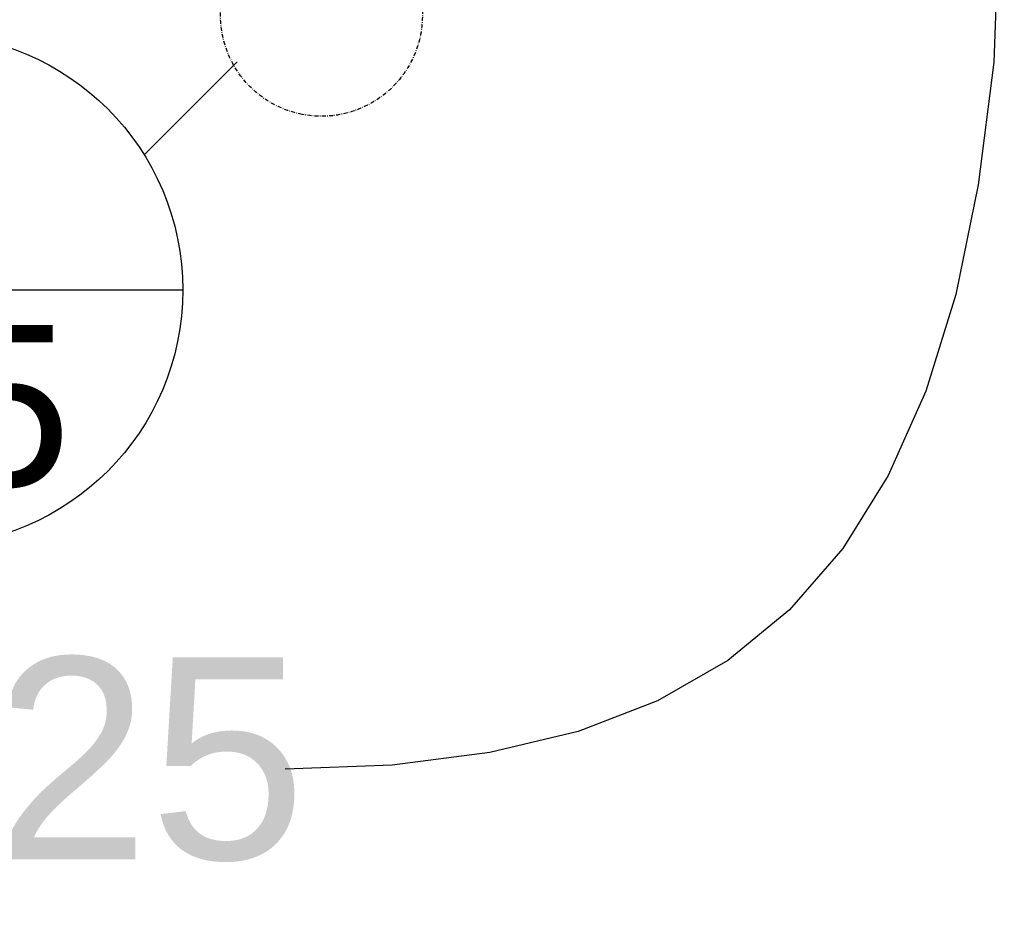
# Model space of a CAD drawing. Header units: millimetres. Extents: x -28017 to 3863, y -4271 to 20239.
# Tile 46 of 105: x -16007 to -15398, y -537 to 28. Entities that reach past the tile are written whole.
import ezdxf

# ---------------------------------------------------------------- set-up
doc = ezdxf.new("R2010")
doc.units = ezdxf.units.MM
doc.header["$MEASUREMENT"] = 0
doc.linetypes.add('Čerchovaná M', pattern=[4.5, 2.5, -0.85, 0.3, -0.85])
for name, color, linetype in [('5._POHLED ZÁPADNÍ_2_Anotace - SP', 7, 'Continuous'), ('5._POHLED ZÁPADNÍ_2_Nové_Anotace - SP', 7, 'Continuous'), ('5._POHLED ZÁPADNÍ_2_Nové_Konstrukce - krov', 7, 'Continuous'), ('5._POHLED ZÁPADNÍ_2_Nové_Popis', 7, 'Continuous'), ('5._POHLED ZÁPADNÍ_2_Popis', 7, 'Continuous')]:
    doc.layers.add(name, color=color, linetype=linetype)
doc.styles.add('GENEROVANÝ_STYL_1', font='txt')

msp = doc.modelspace()

# ---------------------------------------------------------------- linework, layer by layer
at = {"layer": '5._POHLED ZÁPADNÍ_2_Nové_Anotace - SP', "color": 1, "linetype": 'Continuous', "lineweight": 25, "flags": 128}
msp.add_lwpolyline([(-15406.92, 393.15), (-15397.7, 179), (-15404.25, 1.22), (-15413.82, -74.79), (-15427.79, -142.61), (-15446.31, -202.54), (-15469.53, -254.89), (-15497.62, -299.95), (-15530.72, -338.03), (-15568.98, -369.42), (-15612.56, -394.43), (-15661.6, -413.36), (-15716.28, -426.51), (-15776.73, -434.18), (-15843.1, -436.67)], dxfattribs=at)
at = {"layer": '5._POHLED ZÁPADNÍ_2_Nové_Konstrukce - krov', "color": 1, "linetype": 'Čerchovaná M', "lineweight": 25, "flags": 128}
msp.add_lwpolyline([(-15832.48, -31.15, -1), (-15808.64, 91.55, -1)], format="xyb", close=True, dxfattribs=at)
at = {"layer": '5._POHLED ZÁPADNÍ_2_Nové_Popis', "color": 1, "linetype": 'Continuous', "lineweight": 25}
for p, q in [((-15930.32, -56.21), (-15872.77, 1.34)), ((-16223.58, -139.91), (-15906.43, -139.91))]:
    msp.add_line(p, q, dxfattribs=at)
msp.add_circle((-16065, -139.91), 158.58, dxfattribs=at)

# ---------------------------------------------------------------- texts
at = {"layer": '5._POHLED ZÁPADNÍ_2_Anotace - SP', "color": 1, "linetype": 'Continuous', "lineweight": 25, "insert": (-16477.96, -441.65), "char_height": 125, "attachment_point": 5, "style": 'GENEROVANÝ_STYL_1'}
msp.add_mtext('\\A1;{\\pqc;\\fArial|b0|i0|c238|p38;P+0,\\fArial|b0|i0|c238|p38;250\\fArial|b0|i0|c238|p38; DN 125}', dxfattribs=at)
at = {"layer": '5._POHLED ZÁPADNÍ_2_Popis', "color": 1, "linetype": 'Continuous', "lineweight": 25, "insert": (-16072.64, -133.84), "char_height": 100, "attachment_point": 5, "line_spacing_factor": 0.940294, "style": 'GENEROVANÝ_STYL_1'}
msp.add_mtext('\\A1;{\\pqc;\\fArial|b0|i0|c238|p38;K\\P\\pqc;\\fArial|b0|i0|c238|p38; 15}', dxfattribs=at)

doc.saveas('drawing.dxf')
